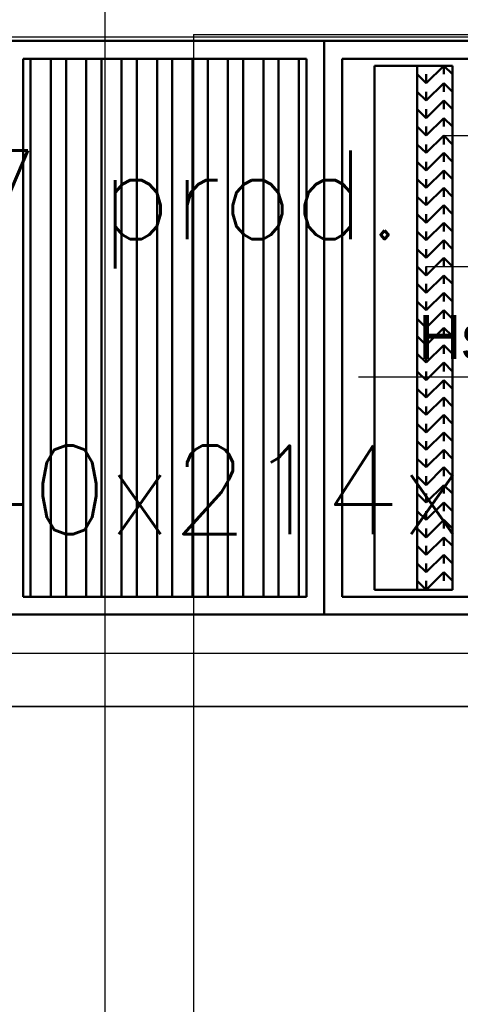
# Model space of a CAD drawing. Header units: centimetres. Extents: x -156440 to 298236, y -263599 to 81430.
# Tile 102 of 170: x 145784 to 147027, y -112221 to -109440. Entities that reach past the tile are written whole.
import ezdxf
from ezdxf.enums import TextEntityAlignment as Align

# ---------------------------------------------------------------- set-up
doc = ezdxf.new("R2010")
doc.units = ezdxf.units.CM
doc.header["$LTSCALE"] = 50
doc.linetypes.add('Kondygnacja -2$0$HIDDEN2', pattern=[4.7625, 3.175, -1.5875])
doc.linetypes.add('Osie rzutów$0$DASHDOT2', pattern=[12.7, 6.35, -3.175, 0, -3.175])
for name, color, linetype in [('01-101 Went PP Poziom -2$0$L_text', 2, 'Continuous'), ('bgde-tekst', 7, 'Continuous'), ('bgde_centrale wentylacyjne', 3, 'Continuous'), ('Kondygnacja -2$0$ARCH_KONSTR_POWYŻEJ RZUTU_IST', 8, 'Kondygnacja -2$0$HIDDEN2'), ('Osie rzutów$0$ARCH_INFO_OSIE_IST', 8, 'Osie rzutów$0$DASHDOT2')]:
    doc.layers.add(name, color=color, linetype=linetype)
for name, color, linetype, lineweight in [('01-101 Went PP Poziom -2$0$L_urządzenia', 1, 'Continuous', 50), ('bgde_fundamenty pod urządzenia', 7, 'Continuous', 35), ('Kondygnacja -2$0$_SP KORYTA', 8, 'Continuous', 25)]:
    doc.layers.add(name, color=color, linetype=linetype, lineweight=lineweight)
doc.layers.get('01-101 Went PP Poziom -2$0$L_text').off()
doc.styles.add('Romans', font='Romans.shx')

# ---------------------------------------------------------------- blocks, each defined once
blk = doc.blocks.new('Osie rzutów')
at = {"layer": 'Osie rzutów$0$ARCH_INFO_OSIE_IST', "ltscale": 10}
blk.add_line((6860, 12510), (6860, 4623.26), dxfattribs=at)
blk = doc.blocks.new('Kondygnacja -2$0$konstukcja stropu -2')
at = {"layer": 'Kondygnacja -2$0$ARCH_KONSTR_POWYŻEJ RZUTU_IST', "ltscale": 10}
for q in [(7415, 10975), (6885, 10425)]:
    blk.add_line((6885, 10975), q, dxfattribs=at)
blk = doc.blocks.new('01-101 Went PP Poziom -2$0$A$C03003BEF')
at = {"layer": '01-101 Went PP Poziom -2$0$L_urządzenia', "extrusion": (-1.22461e-16, -1, 0)}
for p, q in [((6778.95, 45973.15, -1017.5), (6868.95, 45973.15, -1017.5)), ((6778.95, 45973.15, -713.5), (6868.95, 45973.15, -713.5)), ((6778.95, 45973.15, -1005.5), (6868.95, 45973.15, -1005.5)), ((6868.95, 45973.15, -1017.5), (6868.95, 45811.15, -1017.5)), ((6868.95, 45973.15, -1005.5), (6868.95, 45973.15, -1017.5)), ((6868.95, 45973.15, -1017.5), (6921.45, 45973.15, -1017.5)), ((6868.95, 45811.15, -1005.5), (6868.95, 45973.15, -1005.5)), ((6868.95, 45973.15, -859.5), (6868.95, 45811.15, -859.5)), ((6868.95, 45973.15, -1005.5), (6868.95, 45973.15, -859.5)), ((6868.95, 45973.15, -859.5), (6921.45, 45973.15, -859.5)), ((6868.95, 45973.15, -1005.5), (6921.45, 45973.15, -1005.5)), ((6868.95, 45973.15, -1017.5), (6868.95, 45811.15, -1017.5)), ((6868.95, 45973.15, -1005.5), (6868.95, 45973.15, -1017.5)), ((6868.95, 45811.15, -1005.5), (6868.95, 45973.15, -1005.5)), ((6868.95, 45973.15, -713.5), (6868.95, 45811.15, -713.5)), ((6868.95, 45973.15, -1005.5), (6868.95, 45973.15, -713.5)), ((6868.95, 45811.15, -859.5), (6868.95, 45973.15, -859.5)), ((6868.95, 45973.15, -713.5), (6868.95, 45811.15, -713.5)), ((6868.95, 45973.15, -859.5), (6868.95, 45973.15, -713.5)), ((6868.95, 45973.15, -713.5), (7021.45, 45973.15, -713.5)), ((6868.95, 45973.15, -859.5), (7021.45, 45973.15, -859.5)), ((6783.95, 45968.15, -853.5), (6783.95, 45816.15, -853.5)), ((6783.95, 45968.15, -865.5), (6783.95, 45816.15, -865.5)), ((6783.95, 45968.15, -853.5), (6783.95, 45968.15, -865.5)), ((6863.95, 45968.15, -853.5), (6783.95, 45968.15, -853.5)), ((6783.95, 45968.15, -865.5), (6863.95, 45968.15, -865.5)), ((6783.95, 45816.15, -1000.5), (6783.95, 45968.15, -1000.5)), ((6783.95, 45968.15, -718.5), (6783.95, 45816.15, -718.5)), ((6783.95, 45968.15, -1000.5), (6783.95, 45968.15, -718.5)), ((6783.95, 45968.15, -718.5), (6863.95, 45968.15, -718.5)), ((6783.95, 45968.15, -1000.5), (6863.95, 45968.15, -1000.5)), ((6786.05, 45968.15, -862.4), (6786.05, 45816.15, -862.4)), ((6791.75, 45968.15, -856.7), (6786.05, 45968.15, -862.4)), ((6791.75, 45968.15, -856.7), (6791.75, 45816.15, -856.7)), ((6796.05, 45968.15, -856.7), (6796.05, 45816.15, -856.7)), ((6796.05, 45968.15, -856.7), (6801.75, 45968.15, -862.4)), ((6801.75, 45968.15, -862.4), (6801.75, 45816.15, -862.4)), ((6806.05, 45968.15, -862.4), (6806.05, 45816.15, -862.4)), ((6811.75, 45968.15, -856.7), (6806.05, 45968.15, -862.4)), ((6811.75, 45968.15, -856.7), (6811.75, 45816.15, -856.7)), ((6816.05, 45968.15, -856.7), (6816.05, 45816.15, -856.7)), ((6816.05, 45968.15, -856.7), (6821.75, 45968.15, -862.4)), ((6821.75, 45968.15, -862.4), (6821.75, 45816.15, -862.4)), ((6826.05, 45968.15, -862.4), (6826.05, 45816.15, -862.4)), ((6831.75, 45968.15, -856.7), (6826.05, 45968.15, -862.4)), ((6831.75, 45968.15, -856.7), (6831.75, 45816.15, -856.7)), ((6836.05, 45968.15, -856.7), (6836.05, 45816.15, -856.7)), ((6836.05, 45968.15, -856.7), (6841.75, 45968.15, -862.4)), ((6841.75, 45968.15, -862.4), (6841.75, 45816.15, -862.4)), ((6846.05, 45968.15, -862.4), (6846.05, 45816.15, -862.4)), ((6851.75, 45968.15, -856.7), (6846.05, 45968.15, -862.4)), ((6851.75, 45968.15, -856.7), (6851.75, 45816.15, -856.7)), ((6856.05, 45968.15, -856.7), (6856.05, 45816.15, -856.7)), ((6856.05, 45968.15, -856.7), (6861.75, 45968.15, -862.4)), ((6861.75, 45968.15, -862.4), (6861.75, 45816.15, -862.4)), ((6863.95, 45968.15, -853.5), (6863.95, 45816.15, -853.5)), ((6863.95, 45968.15, -865.5), (6863.95, 45816.15, -865.5)), ((6863.95, 45968.15, -865.5), (6863.95, 45968.15, -853.5)), ((6863.95, 45816.15, -1000.5), (6863.95, 45968.15, -1000.5)), ((6863.95, 45968.15, -718.5), (6863.95, 45816.15, -718.5)), ((6863.95, 45968.15, -1000.5), (6863.95, 45968.15, -718.5)), ((6873.95, 45816.15, -1000.5), (6873.95, 45968.15, -1000.5)), ((6873.95, 45968.15, -864.5), (6873.95, 45816.15, -864.5)), ((6873.95, 45968.15, -1000.5), (6873.95, 45968.15, -864.5)), ((6873.95, 45968.15, -864.5), (6921.45, 45968.15, -864.5)), ((6873.95, 45968.15, -1000.5), (6921.45, 45968.15, -1000.5)), ((6873.95, 45816.15, -854.5), (6873.95, 45968.15, -854.5)), ((6873.95, 45968.15, -718.5), (6873.95, 45816.15, -718.5)), ((6873.95, 45968.15, -854.5), (6873.95, 45968.15, -718.5)), ((6873.95, 45968.15, -718.5), (7021.45, 45968.15, -718.5)), ((6873.95, 45968.15, -854.5), (7021.45, 45968.15, -854.5)), ((6883.15, 45966.15, -866.5), (6883.15, 45818.15, -866.5)), ((6883.15, 45966.15, -998.5), (6883.15, 45818.15, -998.5)), ((6883.15, 45966.15, -866.5), (6883.15, 45966.15, -998.5)), ((6895.15, 45966.15, -866.5), (6883.15, 45966.15, -866.5)), ((6883.15, 45966.15, -998.5), (6895.15, 45966.15, -998.5)), ((6886.15, 45966.15, -932.5), (6892.15, 45966.15, -932.5)), ((6895.15, 45966.15, -866.5), (6895.15, 45818.15, -866.5)), ((6895.15, 45966.15, -998.5), (6895.15, 45818.15, -998.5)), ((6895.15, 45966.15, -866.5), (6895.15, 45966.15, -998.5)), ((6905.15, 45966.15, -866.5), (6895.15, 45966.15, -866.5)), ((6895.15, 45966.15, -998.5), (6905.15, 45966.15, -998.5)), ((6895.15, 45966.15, -866.5), (6895.15, 45818.15, -866.5)), ((6895.15, 45966.15, -998.5), (6895.15, 45818.15, -998.5)), ((6895.15, 45966.15, -998.5), (6895.15, 45966.15, -866.5)), ((6897.65, 45961.25, -866.5), (6902.65, 45966.15, -866.5)), ((6897.65, 45961.25, -998.5), (6902.65, 45966.15, -998.5)), ((6902.65, 45966.15, -998.5), (6902.65, 45963.75, -866.5)), ((6902.65, 45966.15, -866.5), (6905.15, 45963.75, -866.5)), ((6902.65, 45966.15, -998.5), (6905.15, 45963.75, -998.5)), ((6905.15, 45966.15, -866.5), (6905.15, 45818.15, -866.5)), ((6905.15, 45966.15, -998.5), (6905.15, 45818.15, -998.5)), ((6905.15, 45966.15, -998.5), (6905.15, 45966.15, -866.5)), ((6895.15, 45963.75, -998.5), (6895.15, 45963.75, -866.5)), ((6895.15, 45963.75, -866.5), (6897.65, 45961.25, -866.5)), ((6895.15, 45963.75, -998.5), (6897.65, 45961.25, -998.5)), ((6897.65, 45961.25, -998.5), (6897.65, 45963.75, -866.5)), ((6905.15, 45963.75, -998.5), (6905.15, 45963.75, -866.5)), ((6895.15, 45958.75, -998.5), (6895.15, 45958.75, -866.5)), ((6895.15, 45958.75, -866.5), (6897.65, 45956.35, -866.5)), ((6895.15, 45958.75, -998.5), (6897.65, 45956.35, -998.5)), ((6897.65, 45956.35, -866.5), (6902.65, 45961.25, -866.5)), ((6897.65, 45956.35, -998.5), (6902.65, 45961.25, -998.5)), ((6897.65, 45956.35, -998.5), (6897.65, 45958.75, -866.5)), ((6902.65, 45961.25, -998.5), (6902.65, 45958.75, -866.5)), ((6902.65, 45961.25, -866.5), (6905.15, 45958.75, -866.5)), ((6902.65, 45961.25, -998.5), (6905.15, 45958.75, -998.5)), ((6905.15, 45958.75, -998.5), (6905.15, 45958.75, -866.5)), ((6897.65, 45951.35, -866.5), (6902.65, 45956.35, -866.5)), ((6897.65, 45951.35, -998.5), (6902.65, 45956.35, -998.5)), ((6902.65, 45956.35, -998.5), (6902.65, 45953.85, -866.5)), ((6902.65, 45956.35, -866.5), (6905.15, 45953.85, -866.5)), ((6902.65, 45956.35, -998.5), (6905.15, 45953.85, -998.5)), ((6895.15, 45953.85, -998.5), (6895.15, 45953.85, -866.5)), ((6895.15, 45953.85, -866.5), (6897.65, 45951.35, -866.5)), ((6895.15, 45953.85, -998.5), (6897.65, 45951.35, -998.5)), ((6897.65, 45951.35, -998.5), (6897.65, 45953.85, -866.5)), ((6905.15, 45953.85, -998.5), (6905.15, 45953.85, -866.5)), ((6897.65, 45946.45, -866.5), (6902.65, 45951.35, -866.5)), ((6897.65, 45946.45, -998.5), (6902.65, 45951.35, -998.5)), ((6902.65, 45951.35, -998.5), (6902.65, 45948.95, -866.5)), ((6902.65, 45951.35, -866.5), (6905.15, 45948.95, -866.5)), ((6902.65, 45951.35, -998.5), (6905.15, 45948.95, -998.5)), ((6895.15, 45948.95, -998.5), (6895.15, 45948.95, -866.5)), ((6895.15, 45948.95, -866.5), (6897.65, 45946.45, -866.5)), ((6895.15, 45948.95, -998.5), (6897.65, 45946.45, -998.5)), ((6897.65, 45946.45, -998.5), (6897.65, 45948.95, -866.5)), ((6905.15, 45948.95, -998.5), (6905.15, 45948.95, -866.5)), ((6897.65, 45941.55, -866.5), (6902.65, 45946.45, -866.5)), ((6897.65, 45941.55, -998.5), (6902.65, 45946.45, -998.5)), ((6902.65, 45946.45, -998.5), (6902.65, 45943.95, -866.5)), ((6902.65, 45946.45, -866.5), (6905.15, 45943.95, -866.5)), ((6902.65, 45946.45, -998.5), (6905.15, 45943.95, -998.5)), ((6895.15, 45943.95, -998.5), (6895.15, 45943.95, -866.5)), ((6895.15, 45943.95, -866.5), (6897.65, 45941.55, -866.5)), ((6895.15, 45943.95, -998.5), (6897.65, 45941.55, -998.5)), ((6897.65, 45941.55, -998.5), (6897.65, 45943.95, -866.5)), ((6905.15, 45943.95, -998.5), (6905.15, 45943.95, -866.5)), ((6897.65, 45936.55, -866.5), (6902.65, 45941.55, -866.5)), ((6897.65, 45936.55, -998.5), (6902.65, 45941.55, -998.5)), ((6902.65, 45941.55, -998.5), (6902.65, 45939.05, -866.5)), ((6902.65, 45941.55, -866.5), (6905.15, 45939.05, -866.5)), ((6902.65, 45941.55, -998.5), (6905.15, 45939.05, -998.5)), ((6895.15, 45939.05, -998.5), (6895.15, 45939.05, -866.5)), ((6895.15, 45939.05, -866.5), (6897.65, 45936.55, -866.5)), ((6895.15, 45939.05, -998.5), (6897.65, 45936.55, -998.5)), ((6897.65, 45936.55, -998.5), (6897.65, 45939.05, -866.5)), ((6897.65, 45931.65, -866.5), (6902.65, 45936.55, -866.5)), ((6897.65, 45931.65, -998.5), (6902.65, 45936.55, -998.5)), ((6902.65, 45936.55, -998.5), (6902.65, 45934.15, -866.5)), ((6902.65, 45936.55, -866.5), (6905.15, 45934.15, -866.5)), ((6902.65, 45936.55, -998.5), (6905.15, 45934.15, -998.5)), ((6905.15, 45939.05, -998.5), (6905.15, 45939.05, -866.5)), ((6895.15, 45934.15, -998.5), (6895.15, 45934.15, -866.5)), ((6895.15, 45934.15, -866.5), (6897.65, 45931.65, -866.5)), ((6895.15, 45934.15, -998.5), (6897.65, 45931.65, -998.5)), ((6897.65, 45931.65, -998.5), (6897.65, 45934.15, -866.5)), ((6905.15, 45934.15, -998.5), (6905.15, 45934.15, -866.5)), ((6897.65, 45926.75, -866.5), (6902.65, 45931.65, -866.5)), ((6897.65, 45926.75, -998.5), (6902.65, 45931.65, -998.5)), ((6902.65, 45931.65, -998.5), (6902.65, 45929.15, -866.5)), ((6902.65, 45931.65, -866.5), (6905.15, 45929.15, -866.5)), ((6902.65, 45931.65, -998.5), (6905.15, 45929.15, -998.5)), ((6895.15, 45929.15, -998.5), (6895.15, 45929.15, -866.5)), ((6895.15, 45929.15, -866.5), (6897.65, 45926.75, -866.5)), ((6895.15, 45929.15, -998.5), (6897.65, 45926.75, -998.5)), ((6897.65, 45926.75, -998.5), (6897.65, 45929.15, -866.5)), ((6905.15, 45929.15, -998.5), (6905.15, 45929.15, -866.5)), ((6897.65, 45921.75, -866.5), (6902.65, 45926.75, -866.5)), ((6897.65, 45921.75, -998.5), (6902.65, 45926.75, -998.5)), ((6902.65, 45926.75, -998.5), (6902.65, 45924.25, -866.5)), ((6902.65, 45926.75, -866.5), (6905.15, 45924.25, -866.5)), ((6902.65, 45926.75, -998.5), (6905.15, 45924.25, -998.5)), ((6895.15, 45924.25, -998.5), (6895.15, 45924.25, -866.5)), ((6895.15, 45924.25, -866.5), (6897.65, 45921.75, -866.5)), ((6895.15, 45924.25, -998.5), (6897.65, 45921.75, -998.5)), ((6897.65, 45921.75, -998.5), (6897.65, 45924.25, -866.5)), ((6905.15, 45924.25, -998.5), (6905.15, 45924.25, -866.5)), ((6897.65, 45916.85, -866.5), (6902.65, 45921.75, -866.5)), ((6897.65, 45916.85, -998.5), (6902.65, 45921.75, -998.5)), ((6902.65, 45921.75, -998.5), (6902.65, 45919.35, -866.5)), ((6902.65, 45921.75, -866.5), (6905.15, 45919.35, -866.5)), ((6902.65, 45921.75, -998.5), (6905.15, 45919.35, -998.5)), ((6895.15, 45919.35, -998.5), (6895.15, 45919.35, -866.5)), ((6895.15, 45919.35, -866.5), (6897.65, 45916.85, -866.5)), ((6895.15, 45919.35, -998.5), (6897.65, 45916.85, -998.5)), ((6897.65, 45916.85, -998.5), (6897.65, 45919.35, -866.5)), ((6905.15, 45919.35, -998.5), (6905.15, 45919.35, -866.5)), ((6895.15, 45914.35, -998.5), (6895.15, 45914.35, -866.5)), ((6895.15, 45914.35, -866.5), (6897.65, 45911.95, -866.5)), ((6895.15, 45914.35, -998.5), (6897.65, 45911.95, -998.5)), ((6897.65, 45911.95, -866.5), (6902.65, 45916.85, -866.5)), ((6897.65, 45911.95, -998.5), (6902.65, 45916.85, -998.5)), ((6897.65, 45911.95, -998.5), (6897.65, 45914.35, -866.5)), ((6902.65, 45916.85, -998.5), (6902.65, 45914.35, -866.5)), ((6902.65, 45916.85, -866.5), (6905.15, 45914.35, -866.5)), ((6902.65, 45916.85, -998.5), (6905.15, 45914.35, -998.5)), ((6905.15, 45914.35, -998.5), (6905.15, 45914.35, -866.5)), ((6897.65, 45906.95, -866.5), (6902.65, 45911.95, -866.5)), ((6897.65, 45906.95, -998.5), (6902.65, 45911.95, -998.5)), ((6902.65, 45911.95, -998.5), (6902.65, 45909.45, -866.5)), ((6902.65, 45911.95, -866.5), (6905.15, 45909.45, -866.5)), ((6902.65, 45911.95, -998.5), (6905.15, 45909.45, -998.5)), ((6895.15, 45909.45, -998.5), (6895.15, 45909.45, -866.5)), ((6895.15, 45909.45, -866.5), (6897.65, 45906.95, -866.5)), ((6895.15, 45909.45, -998.5), (6897.65, 45906.95, -998.5)), ((6897.65, 45906.95, -998.5), (6897.65, 45909.45, -866.5)), ((6905.15, 45909.45, -998.5), (6905.15, 45909.45, -866.5)), ((6897.65, 45902.05, -866.5), (6902.65, 45906.95, -866.5)), ((6897.65, 45902.05, -998.5), (6902.65, 45906.95, -998.5)), ((6902.65, 45906.95, -998.5), (6902.65, 45904.55, -866.5)), ((6902.65, 45906.95, -866.5), (6905.15, 45904.55, -866.5)), ((6902.65, 45906.95, -998.5), (6905.15, 45904.55, -998.5)), ((6895.15, 45904.55, -998.5), (6895.15, 45904.55, -866.5)), ((6895.15, 45904.55, -866.5), (6897.65, 45902.05, -866.5)), ((6895.15, 45904.55, -998.5), (6897.65, 45902.05, -998.5)), ((6897.65, 45902.05, -998.5), (6897.65, 45904.55, -866.5)), ((6905.15, 45904.55, -998.5), (6905.15, 45904.55, -866.5)), ((6897.65, 45897.15, -866.5), (6902.65, 45902.05, -866.5)), ((6897.65, 45897.15, -998.5), (6902.65, 45902.05, -998.5)), ((6902.65, 45902.05, -998.5), (6902.65, 45899.55, -866.5)), ((6902.65, 45902.05, -866.5), (6905.15, 45899.55, -866.5)), ((6902.65, 45902.05, -998.5), (6905.15, 45899.55, -998.5)), ((6895.15, 45899.55, -998.5), (6895.15, 45899.55, -866.5)), ((6895.15, 45899.55, -866.5), (6897.65, 45897.15, -866.5)), ((6895.15, 45899.55, -998.5), (6897.65, 45897.15, -998.5)), ((6897.65, 45897.15, -998.5), (6897.65, 45899.55, -866.5)), ((6905.15, 45899.55, -998.5), (6905.15, 45899.55, -866.5)), ((6897.65, 45892.15, -866.5), (6902.65, 45897.15, -866.5)), ((6897.65, 45892.15, -998.5), (6902.65, 45897.15, -998.5)), ((6902.65, 45897.15, -998.5), (6902.65, 45894.65, -866.5)), ((6902.65, 45897.15, -866.5), (6905.15, 45894.65, -866.5)), ((6902.65, 45897.15, -998.5), (6905.15, 45894.65, -998.5)), ((6895.15, 45894.65, -998.5), (6895.15, 45894.65, -866.5)), ((6895.15, 45894.65, -866.5), (6897.65, 45892.15, -866.5)), ((6895.15, 45894.65, -998.5), (6897.65, 45892.15, -998.5)), ((6897.65, 45892.15, -998.5), (6897.65, 45894.65, -866.5)), ((6897.65, 45887.25, -866.5), (6902.65, 45892.15, -866.5)), ((6897.65, 45887.25, -998.5), (6902.65, 45892.15, -998.5)), ((6902.65, 45892.15, -998.5), (6902.65, 45889.75, -866.5)), ((6902.65, 45892.15, -866.5), (6905.15, 45889.75, -866.5)), ((6902.65, 45892.15, -998.5), (6905.15, 45889.75, -998.5)), ((6905.15, 45894.65, -998.5), (6905.15, 45894.65, -866.5)), ((6895.15, 45889.75, -998.5), (6895.15, 45889.75, -866.5)), ((6895.15, 45889.75, -866.5), (6897.65, 45887.25, -866.5)), ((6895.15, 45889.75, -998.5), (6897.65, 45887.25, -998.5)), ((6897.65, 45887.25, -998.5), (6897.65, 45889.75, -866.5)), ((6905.15, 45889.75, -998.5), (6905.15, 45889.75, -866.5)), ((6897.65, 45882.35, -866.5), (6902.65, 45887.25, -866.5)), ((6897.65, 45882.35, -998.5), (6902.65, 45887.25, -998.5)), ((6902.65, 45887.25, -998.5), (6902.65, 45884.75, -866.5)), ((6902.65, 45887.25, -866.5), (6905.15, 45884.75, -866.5)), ((6902.65, 45887.25, -998.5), (6905.15, 45884.75, -998.5)), ((6895.15, 45884.75, -998.5), (6895.15, 45884.75, -866.5)), ((6895.15, 45884.75, -866.5), (6897.65, 45882.35, -866.5)), ((6895.15, 45884.75, -998.5), (6897.65, 45882.35, -998.5)), ((6897.65, 45882.35, -998.5), (6897.65, 45884.75, -866.5)), ((6905.15, 45884.75, -998.5), (6905.15, 45884.75, -866.5)), ((6897.65, 45877.35, -866.5), (6902.65, 45882.35, -866.5)), ((6897.65, 45877.35, -998.5), (6902.65, 45882.35, -998.5)), ((6902.65, 45882.35, -998.5), (6902.65, 45879.85, -866.5)), ((6902.65, 45882.35, -866.5), (6905.15, 45879.85, -866.5)), ((6902.65, 45882.35, -998.5), (6905.15, 45879.85, -998.5)), ((6895.15, 45879.85, -998.5), (6895.15, 45879.85, -866.5)), ((6895.15, 45879.85, -866.5), (6897.65, 45877.35, -866.5)), ((6895.15, 45879.85, -998.5), (6897.65, 45877.35, -998.5)), ((6897.65, 45877.35, -998.5), (6897.65, 45879.85, -866.5)), ((6905.15, 45879.85, -998.5), (6905.15, 45879.85, -866.5)), ((6897.65, 45872.45, -866.5), (6902.65, 45877.35, -866.5)), ((6897.65, 45872.45, -998.5), (6902.65, 45877.35, -998.5)), ((6902.65, 45877.35, -998.5), (6902.65, 45874.95, -866.5)), ((6902.65, 45877.35, -866.5), (6905.15, 45874.95, -866.5)), ((6902.65, 45877.35, -998.5), (6905.15, 45874.95, -998.5)), ((6895.15, 45874.95, -998.5), (6895.15, 45874.95, -866.5)), ((6895.15, 45874.95, -866.5), (6897.65, 45872.45, -866.5)), ((6895.15, 45874.95, -998.5), (6897.65, 45872.45, -998.5)), ((6897.65, 45872.45, -998.5), (6897.65, 45874.95, -866.5)), ((6905.15, 45874.95, -998.5), (6905.15, 45874.95, -866.5)), ((6895.15, 45869.95, -998.5), (6895.15, 45869.95, -866.5)), ((6895.15, 45869.95, -866.5), (6897.65, 45867.55, -866.5)), ((6895.15, 45869.95, -998.5), (6897.65, 45867.55, -998.5)), ((6897.65, 45867.55, -866.5), (6902.65, 45872.45, -866.5)), ((6897.65, 45867.55, -998.5), (6902.65, 45872.45, -998.5)), ((6897.65, 45867.55, -998.5), (6897.65, 45869.95, -866.5)), ((6902.65, 45872.45, -998.5), (6902.65, 45869.95, -866.5)), ((6902.65, 45872.45, -866.5), (6905.15, 45869.95, -866.5)), ((6902.65, 45872.45, -998.5), (6905.15, 45869.95, -998.5)), ((6905.15, 45869.95, -998.5), (6905.15, 45869.95, -866.5)), ((6897.65, 45862.55, -866.5), (6902.65, 45867.55, -866.5)), ((6897.65, 45862.55, -998.5), (6902.65, 45867.55, -998.5)), ((6902.65, 45867.55, -998.5), (6902.65, 45865.05, -866.5)), ((6902.65, 45867.55, -866.5), (6905.15, 45865.05, -866.5)), ((6902.65, 45867.55, -998.5), (6905.15, 45865.05, -998.5)), ((6895.15, 45865.05, -998.5), (6895.15, 45865.05, -866.5)), ((6895.15, 45865.05, -866.5), (6897.65, 45862.55, -866.5)), ((6895.15, 45865.05, -998.5), (6897.65, 45862.55, -998.5)), ((6897.65, 45862.55, -998.5), (6897.65, 45865.05, -866.5)), ((6905.15, 45865.05, -998.5), (6905.15, 45865.05, -866.5)), ((6897.65, 45857.65, -866.5), (6902.65, 45862.55, -866.5)), ((6897.65, 45857.65, -998.5), (6902.65, 45862.55, -998.5)), ((6902.65, 45862.55, -998.5), (6902.65, 45860.15, -866.5)), ((6902.65, 45862.55, -866.5), (6905.15, 45860.15, -866.5)), ((6902.65, 45862.55, -998.5), (6905.15, 45860.15, -998.5)), ((6895.15, 45860.15, -998.5), (6895.15, 45860.15, -866.5)), ((6895.15, 45860.15, -866.5), (6897.65, 45857.65, -866.5)), ((6895.15, 45860.15, -998.5), (6897.65, 45857.65, -998.5)), ((6897.65, 45857.65, -998.5), (6897.65, 45860.15, -866.5)), ((6905.15, 45860.15, -998.5), (6905.15, 45860.15, -866.5)), ((6897.65, 45852.75, -866.5), (6902.65, 45857.65, -866.5)), ((6897.65, 45852.75, -998.5), (6902.65, 45857.65, -998.5)), ((6902.65, 45857.65, -998.5), (6902.65, 45855.15, -866.5)), ((6902.65, 45857.65, -866.5), (6905.15, 45855.15, -866.5)), ((6902.65, 45857.65, -998.5), (6905.15, 45855.15, -998.5)), ((6895.15, 45855.15, -998.5), (6895.15, 45855.15, -866.5)), ((6895.15, 45855.15, -866.5), (6897.65, 45852.75, -866.5)), ((6895.15, 45855.15, -998.5), (6897.65, 45852.75, -998.5)), ((6897.65, 45852.75, -998.5), (6897.65, 45855.15, -866.5)), ((6905.15, 45855.15, -998.5), (6905.15, 45855.15, -866.5)), ((6895.15, 45850.25, -998.5), (6895.15, 45850.25, -866.5)), ((6895.15, 45850.25, -866.5), (6897.65, 45847.75, -866.5)), ((6895.15, 45850.25, -998.5), (6897.65, 45847.75, -998.5)), ((6897.65, 45847.75, -866.5), (6902.65, 45852.75, -866.5)), ((6897.65, 45847.75, -998.5), (6902.65, 45852.75, -998.5)), ((6897.65, 45847.75, -998.5), (6897.65, 45850.25, -866.5)), ((6902.65, 45852.75, -998.5), (6902.65, 45850.25, -866.5)), ((6902.65, 45852.75, -866.5), (6905.15, 45850.25, -866.5)), ((6902.65, 45852.75, -998.5), (6905.15, 45850.25, -998.5)), ((6905.15, 45850.25, -998.5), (6905.15, 45850.25, -866.5)), ((6897.65, 45842.85, -866.5), (6902.65, 45847.75, -866.5)), ((6897.65, 45842.85, -998.5), (6902.65, 45847.75, -998.5)), ((6902.65, 45847.75, -998.5), (6902.65, 45845.35, -866.5)), ((6902.65, 45847.75, -866.5), (6905.15, 45845.35, -866.5)), ((6902.65, 45847.75, -998.5), (6905.15, 45845.35, -998.5)), ((6895.15, 45845.35, -998.5), (6895.15, 45845.35, -866.5)), ((6895.15, 45845.35, -866.5), (6897.65, 45842.85, -866.5)), ((6895.15, 45845.35, -998.5), (6897.65, 45842.85, -998.5)), ((6897.65, 45842.85, -998.5), (6897.65, 45845.35, -866.5)), ((6905.15, 45845.35, -998.5), (6905.15, 45845.35, -866.5)), ((6897.65, 45837.95, -866.5), (6902.65, 45842.85, -866.5)), ((6897.65, 45837.95, -998.5), (6902.65, 45842.85, -998.5)), ((6902.65, 45842.85, -998.5), (6902.65, 45840.35, -866.5)), ((6902.65, 45842.85, -866.5), (6905.15, 45840.35, -866.5)), ((6902.65, 45842.85, -998.5), (6905.15, 45840.35, -998.5)), ((6895.15, 45840.35, -998.5), (6895.15, 45840.35, -866.5)), ((6895.15, 45840.35, -866.5), (6897.65, 45837.95, -866.5)), ((6895.15, 45840.35, -998.5), (6897.65, 45837.95, -998.5)), ((6897.65, 45837.95, -998.5), (6897.65, 45840.35, -866.5)), ((6905.15, 45840.35, -998.5), (6905.15, 45840.35, -866.5)), ((6897.65, 45832.95, -866.5), (6902.65, 45837.95, -866.5)), ((6897.65, 45832.95, -998.5), (6902.65, 45837.95, -998.5)), ((6902.65, 45837.95, -998.5), (6902.65, 45835.45, -866.5)), ((6902.65, 45837.95, -866.5), (6905.15, 45835.45, -866.5)), ((6902.65, 45837.95, -998.5), (6905.15, 45835.45, -998.5)), ((6895.15, 45835.45, -998.5), (6895.15, 45835.45, -866.5)), ((6895.15, 45835.45, -866.5), (6897.65, 45832.95, -866.5)), ((6895.15, 45835.45, -998.5), (6897.65, 45832.95, -998.5)), ((6897.65, 45832.95, -998.5), (6897.65, 45835.45, -866.5)), ((6905.15, 45835.45, -998.5), (6905.15, 45835.45, -866.5)), ((6897.65, 45828.05, -866.5), (6902.65, 45832.95, -866.5)), ((6897.65, 45828.05, -998.5), (6902.65, 45832.95, -998.5)), ((6902.65, 45832.95, -998.5), (6902.65, 45830.55, -866.5)), ((6902.65, 45832.95, -866.5), (6905.15, 45830.55, -866.5)), ((6902.65, 45832.95, -998.5), (6905.15, 45830.55, -998.5)), ((6895.15, 45830.55, -998.5), (6895.15, 45830.55, -866.5)), ((6895.15, 45830.55, -866.5), (6897.65, 45828.05, -866.5)), ((6895.15, 45830.55, -998.5), (6897.65, 45828.05, -998.5)), ((6897.65, 45828.05, -998.5), (6897.65, 45830.55, -866.5)), ((6897.65, 45823.15, -866.5), (6902.65, 45828.05, -866.5)), ((6897.65, 45823.15, -998.5), (6902.65, 45828.05, -998.5)), ((6902.65, 45828.05, -998.5), (6902.65, 45825.55, -866.5)), ((6902.65, 45828.05, -866.5), (6905.15, 45825.55, -866.5)), ((6902.65, 45828.05, -998.5), (6905.15, 45825.55, -998.5)), ((6905.15, 45830.55, -998.5), (6905.15, 45830.55, -866.5)), ((6895.15, 45825.55, -998.5), (6895.15, 45825.55, -866.5)), ((6895.15, 45825.55, -866.5), (6897.65, 45823.15, -866.5)), ((6895.15, 45825.55, -998.5), (6897.65, 45823.15, -998.5)), ((6897.65, 45823.15, -998.5), (6897.65, 45825.55, -866.5)), ((6905.15, 45825.55, -998.5), (6905.15, 45825.55, -866.5)), ((6897.65, 45818.15, -866.5), (6902.65, 45823.15, -866.5)), ((6897.65, 45818.15, -998.5), (6902.65, 45823.15, -998.5)), ((6902.65, 45823.15, -998.5), (6902.65, 45820.65, -866.5)), ((6902.65, 45823.15, -866.5), (6905.15, 45820.65, -866.5)), ((6902.65, 45823.15, -998.5), (6905.15, 45820.65, -998.5)), ((6895.15, 45820.65, -998.5), (6895.15, 45820.65, -866.5)), ((6895.15, 45820.65, -866.5), (6897.65, 45818.15, -866.5)), ((6895.15, 45820.65, -998.5), (6897.65, 45818.15, -998.5)), ((6897.65, 45818.15, -998.5), (6897.65, 45820.65, -866.5)), ((6905.15, 45820.65, -998.5), (6905.15, 45820.65, -866.5)), ((6883.15, 45818.15, -866.5), (6883.15, 45818.15, -998.5)), ((6895.15, 45818.15, -866.5), (6883.15, 45818.15, -866.5)), ((6883.15, 45818.15, -998.5), (6895.15, 45818.15, -998.5)), ((6895.15, 45818.15, -866.5), (6895.15, 45818.15, -998.5)), ((6905.15, 45818.15, -866.5), (6895.15, 45818.15, -866.5)), ((6895.15, 45818.15, -998.5), (6905.15, 45818.15, -998.5)), ((6895.15, 45818.15, -998.5), (6895.15, 45818.15, -866.5)), ((6905.15, 45818.15, -998.5), (6905.15, 45818.15, -866.5)), ((6783.95, 45816.15, -853.5), (6783.95, 45816.15, -865.5)), ((6863.95, 45816.15, -853.5), (6783.95, 45816.15, -853.5)), ((6783.95, 45816.15, -865.5), (6863.95, 45816.15, -865.5)), ((6783.95, 45816.15, -718.5), (6783.95, 45816.15, -1000.5)), ((6783.95, 45816.15, -718.5), (6863.95, 45816.15, -718.5)), ((6783.95, 45816.15, -1000.5), (6863.95, 45816.15, -1000.5)), ((6791.75, 45816.15, -856.7), (6786.05, 45816.15, -862.4)), ((6796.05, 45816.15, -856.7), (6801.75, 45816.15, -862.4)), ((6811.75, 45816.15, -856.7), (6806.05, 45816.15, -862.4)), ((6816.05, 45816.15, -856.7), (6821.75, 45816.15, -862.4)), ((6831.75, 45816.15, -856.7), (6826.05, 45816.15, -862.4)), ((6836.05, 45816.15, -856.7), (6841.75, 45816.15, -862.4)), ((6851.75, 45816.15, -856.7), (6846.05, 45816.15, -862.4)), ((6856.05, 45816.15, -856.7), (6861.75, 45816.15, -862.4)), ((6863.95, 45816.15, -865.5), (6863.95, 45816.15, -853.5)), ((6863.95, 45816.15, -718.5), (6863.95, 45816.15, -1000.5)), ((6873.95, 45816.15, -864.5), (6873.95, 45816.15, -1000.5)), ((6873.95, 45816.15, -864.5), (6921.45, 45816.15, -864.5)), ((6873.95, 45816.15, -1000.5), (6921.45, 45816.15, -1000.5)), ((6873.95, 45816.15, -718.5), (6873.95, 45816.15, -854.5)), ((6873.95, 45816.15, -718.5), (7021.45, 45816.15, -718.5)), ((6873.95, 45816.15, -854.5), (7021.45, 45816.15, -854.5)), ((6778.95, 45811.15, -1017.5), (6868.95, 45811.15, -1017.5)), ((6778.95, 45811.15, -713.5), (6868.95, 45811.15, -713.5)), ((6778.95, 45811.15, -1005.5), (6868.95, 45811.15, -1005.5)), ((6868.95, 45811.15, -1005.5), (6868.95, 45811.15, -1017.5)), ((6868.95, 45811.15, -1017.5), (6921.45, 45811.15, -1017.5)), ((6868.95, 45811.15, -859.5), (6868.95, 45811.15, -1005.5)), ((6868.95, 45811.15, -859.5), (6921.45, 45811.15, -859.5)), ((6868.95, 45811.15, -1005.5), (6921.45, 45811.15, -1005.5)), ((6868.95, 45811.15, -1005.5), (6868.95, 45811.15, -1017.5)), ((6868.95, 45811.15, -713.5), (6868.95, 45811.15, -1005.5)), ((6868.95, 45811.15, -713.5), (6868.95, 45811.15, -859.5)), ((6868.95, 45811.15, -713.5), (7021.45, 45811.15, -713.5)), ((6868.95, 45811.15, -859.5), (7021.45, 45811.15, -859.5))]:
    blk.add_line(p, q, dxfattribs=at)
blk = doc.blocks.new('*a623')
at = {"layer": 'bgde-tekst'}
blk.add_line((0, 0), (1300, 0), dxfattribs=at)
blk = doc.blocks.new('*a648')
at = {"layer": 'bgde-tekst'}
blk.add_line((0, 0), (1320.8, 0), dxfattribs=at)
blk = doc.blocks.new('*a729')
at = {"layer": 'bgde-tekst'}
blk.add_line((0, 0), (1008.3, 0), dxfattribs=at)

msp = doc.modelspace()

# ---------------------------------------------------------------- linework, layer by layer
at = {"layer": 'bgde_centrale wentylacyjne', "elevation": -5555}
msp.add_lwpolyline([(142850.723, -111229.262), (148040.723, -111229.262), (148040.723, -109489.262), (142850.723, -109489.262)], close=True, dxfattribs=at)
at = {"layer": 'bgde_fundamenty pod urządzenia', "elevation": -19489.999}
msp.add_lwpolyline([(148843.669, -109240.1), (142443.602, -109240.1), (142443.602, -111380.1), (148843.669, -111380.1)], close=True, dxfattribs=at)

# ---------------------------------------------------------------- block references
at = {"layer": '01-101 Went PP Poziom -2$0$L_text', "xscale": 10, "yscale": 10, "zscale": 10}
msp.add_blockref('01-101 Went PP Poziom -2$0$A$C03003BEF', (77954.131, -569231.769), dxfattribs=at)
at = {"layer": 'bgde-tekst'}
for name, p in [('*a623', (146980.669, -109767.262, -8665)), ('*a729', (146930.669, -110137.262, -8665)), ('*a648', (146739.693, -110448.8))]:
    msp.add_blockref(name, p, dxfattribs=at)
at = {"layer": 'Kondygnacja -2$0$_SP KORYTA', "xscale": 10, "yscale": 10, "zscale": 10}
msp.add_blockref('Kondygnacja -2$0$konstukcja stropu -2', (77424.241, -219231.769, -3480), dxfattribs=at)
at = {"layer": 'Osie rzutów$0$ARCH_INFO_OSIE_IST', "xscale": 10, "yscale": 10, "zscale": 10}
msp.add_blockref('Osie rzutów', (77424.241, -219231.769), dxfattribs=at)

# ---------------------------------------------------------------- texts
at = {"layer": 'bgde-tekst'}
msp.add_text('Hsp=-10.19 m ', height=125, dxfattribs=at).set_placement((148010.526, -110398.8), align=Align.RIGHT)
at = {"layer": 'bgde_fundamenty pod urządzenia', "insert": (143363.737, -109809.596, -6175), "char_height": 250, "width": 4721.5643, "attachment_point": 1, "style": 'Romans'}
msp.add_mtext('Centrala MCK7 prod. KLIMOR ~2,3t\\Pwym. fund. 640x214x10 ', dxfattribs=at)

doc.saveas('drawing.dxf')
